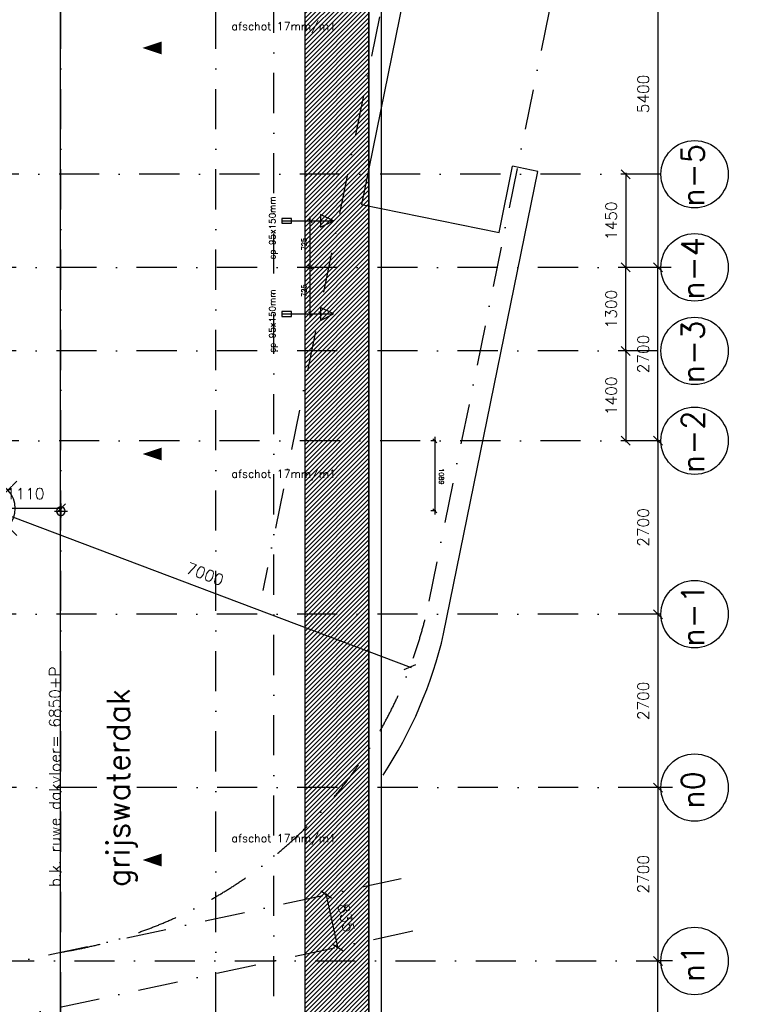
# Model space of a CAD drawing. Extents: x -33346 to 151546, y -8083 to 129543.
# Tile 65 of 68: x 44840 to 56081, y 66172 to 81503. Entities that reach past the tile are written whole.
import ezdxf

# ---------------------------------------------------------------- set-up
doc = ezdxf.new("R2010")
doc.units = 0
doc.header["$LTSCALE"] = 50
doc.header["$MEASUREMENT"] = 0
doc.header["$PDSIZE"] = -1
for name, pattern in [('HIDDEN2', [0.1875, 0.125, -0.0625]), ('XREF2$0$DASHDOT', [25, 12.5, -6.25, 0, -6.25]), ('XREF2$0$DD1', [2.66667, 1.66667, -0.5, 0, -0.5])]:
    doc.linetypes.add(name, pattern=pattern)
doc.layers.get('0').update_dxf_attribs({"linetype": 'CONTINUOUS'})
doc.layers.get('DEFPOINTS').update_dxf_attribs({"linetype": 'CONTINUOUS'})
for name, color, linetype in [('_ARCHIEFKASTEN', 1, 'CONTINUOUS'), ('A--L02-A3-_LOGO', 3, 'CONTINUOUS'), ('A--L21A4_BUITENWAND', 4, 'CONTINUOUS'), ('A--L22AC1_BINNENWAND', 1, 'HIDDEN2'), ('A--L27-A2-_DAKEN', 2, 'CONTINUOUS'), ('A--L27A1_DAKEN', 1, 'CONTINUOUS'), ('A--L52--', 7, 'CONTINUOUS'), ('A--L52--_F123-', 7, 'CONTINUOUS'), ('A--M$1A-_F123-', 1, 'CONTINUOUS'), ('A--M1$A-_F123-', 1, 'CONTINUOUS'), ('A--T$1A-25_TEKST', 2, 'CONTINUOUS'), ('A--T01A-25_TEKST', 2, 'CONTINUOUS'), ('A--T01A-35_TEKST', 3, 'CONTINUOUS'), ('A--T01A-70_TEKST', 5, 'CONTINUOUS'), ('XREF2$0$A--L$7A-_STRAMIEN', 1, 'XREF2$0$DASHDOT'), ('XREF2$0$A--L$7A1-_STRAMIEN', 1, 'CONTINUOUS'), ('XREF2$0$A--L$7A3-_STRAMIEN', 3, 'CONTINUOUS'), ('XREF2$0$A--L90--_F---402', 250, 'CONTINUOUS'), ('XREF2$0$A--L90--_F-23-', 7, 'CONTINUOUS'), ('XREF2$0$A--L90--_F123-', 7, 'CONTINUOUS'), ('XREF2$0$A--M$1A-_F123-', 1, 'CONTINUOUS'), ('XREF2$0$STRAMIEN', 1, 'XREF2$0$DD1')]:
    doc.layers.add(name, color=color, linetype=linetype)
doc.styles.add('ALFA-0_25', font='ROMANS')
doc.styles.add('B-01', font='SIMPLEX.SHX', dxfattribs={"width": 0.8, "height": 4.5})
doc.styles.add('HIEMSTRA', font='romans.shx')
doc.styles.add('XREF2$0$HIEMSTRA', font='romans.shx')
doc.dimstyles.new('STANDARD$0', dxfattribs={"dimscale": 50, "dimtxt": 2.5, "dimasz": 2, "dimexe": 2, "dimexo": 0, "dimgap": 2, "dimtad": 1, "dimdec": 0, "dimzin": 0, "dimtxsty": 'ALFA-0_25', "dimblk1": 'OBLIQUE', "dimblk2": 'OBLIQUE', "dimsah": 1, "dimcen": -3, "dimdle": 2, "dimclrd": 1, "dimclre": 1, "dimclrt": 2, "dimazin": 3, "dimtfac": 0.666667, "dimtofl": 0, "dimtmove": 0, "dimatfit": 3, "dimtvp": 0.833333, "dimtolj": 1, "dimtzin": 0})
doc.dimstyles.new('XREF2$0$STANDARD', dxfattribs={"dimscale": 70, "dimtxt": 2.5, "dimasz": 2, "dimexe": 0.3, "dimexo": 0.3, "dimgap": 2, "dimtad": 1, "dimdec": 0, "dimzin": 0, "dimtxsty": 'XREF2$0$HIEMSTRA', "dimblk1": 'XREF2$0$_OBLIQUE', "dimblk2": 'XREF2$0$_OBLIQUE', "dimsah": 1, "dimcen": -0.09, "dimdle": 0.3, "dimclrd": 1, "dimclre": 1, "dimclrt": 4, "dimazin": 3, "dimtfac": 1, "dimtdec": 4, "dimtix": 1, "dimtofl": 0, "dimtmove": 0, "dimatfit": 3, "dimtvp": 625, "dimtolj": 1, "dimtzin": 0})

# ---------------------------------------------------------------- blocks, each defined once
blk = doc.blocks.new('XREF2$0$_OBLIQUE')
at = {"color": 0, "linetype": 'BYBLOCK'}
blk.add_line((-0.5, -0.5), (0.5, 0.5), dxfattribs=at)
blk = doc.blocks.new('*D985')
at = {"color": 1, "linetype": 'BYBLOCK'}
for p, q in [((-20537, 50800), (-21038, 50800)), ((-21017, 50821), (-21017, 45379)), ((-20810, 45400), (-21038, 45400))]:
    blk.add_line(p, q, dxfattribs=at)
at = {"layer": 'DEFPOINTS', "color": 0, "linetype": 'BYBLOCK'}
for p in [(-20516, 50800), (-21017, 45400), (-20789, 45400)]:
    blk.add_point(p, dxfattribs=at)
at = {"color": 1, "linetype": 'BYBLOCK', "xscale": 140, "yscale": 140, "zscale": 140}
for p, rotation in [((-21017, 50800), 90), ((-21017, 45400), 270)]:
    blk.add_blockref('XREF2$0$_OBLIQUE', p, dxfattribs=dict(at, rotation=rotation))
at = {"color": 4, "linetype": 'BYBLOCK', "insert": (-21245, 48100), "char_height": 175, "attachment_point": 5, "rotation": 90, "style": 'XREF2$0$HIEMSTRA'}
blk.add_mtext('\\A1;5400', dxfattribs=at)
blk = doc.blocks.new('*D986')
at = {"color": 1, "linetype": 'BYBLOCK'}
for p, q in [((-21454, 46871), (-21454, 45379)), ((-21433, 46850), (-21433, 46850)), ((-21433, 45400), (-21433, 45400))]:
    blk.add_line(p, q, dxfattribs=at)
at = {"layer": 'DEFPOINTS', "color": 0, "linetype": 'BYBLOCK'}
for p in [(-21454, 46850), (-21454, 45400), (-21454, 45400)]:
    blk.add_point(p, dxfattribs=at)
at = {"color": 1, "linetype": 'BYBLOCK', "xscale": 140, "yscale": 140, "zscale": 140}
for p, rotation in [((-21454, 46850), 90), ((-21454, 45400), 270)]:
    blk.add_blockref('XREF2$0$_OBLIQUE', p, dxfattribs=dict(at, rotation=rotation))
at = {"color": 4, "linetype": 'BYBLOCK', "insert": (-21681, 46125), "char_height": 175, "attachment_point": 5, "rotation": 90, "style": 'XREF2$0$HIEMSTRA'}
blk.add_mtext('\\A1;1450', dxfattribs=at)
blk = doc.blocks.new('*D987')
at = {"color": 1, "linetype": 'BYBLOCK'}
for p, q in [((-21038, 42700), (-21038, 42700)), ((-21017, 42721), (-21017, 39979)), ((-20996, 40000), (-20996, 40000))]:
    blk.add_line(p, q, dxfattribs=at)
at = {"layer": 'DEFPOINTS', "color": 0, "linetype": 'BYBLOCK'}
for p in [(-21017, 42700), (-21017, 40000), (-21017, 40000)]:
    blk.add_point(p, dxfattribs=at)
at = {"color": 1, "linetype": 'BYBLOCK', "xscale": 140, "yscale": 140, "zscale": 140}
for p, rotation in [((-21017, 42700), 90), ((-21017, 40000), 270)]:
    blk.add_blockref('XREF2$0$_OBLIQUE', p, dxfattribs=dict(at, rotation=rotation))
at = {"color": 4, "linetype": 'BYBLOCK', "insert": (-21245, 41350), "char_height": 175, "attachment_point": 5, "rotation": 90, "style": 'XREF2$0$HIEMSTRA'}
blk.add_mtext('\\A1;2700', dxfattribs=at)
blk = doc.blocks.new('*D988')
at = {"color": 1, "linetype": 'BYBLOCK'}
for p, q in [((-21017, 40021), (-21017, 37279)), ((-20988, 40000), (-21038, 40000)), ((-20988, 37300), (-21038, 37300))]:
    blk.add_line(p, q, dxfattribs=at)
at = {"layer": 'DEFPOINTS', "color": 0, "linetype": 'BYBLOCK'}
for p in [(-20967, 40000), (-21017, 37300), (-20967, 37300)]:
    blk.add_point(p, dxfattribs=at)
at = {"color": 1, "linetype": 'BYBLOCK', "xscale": 140, "yscale": 140, "zscale": 140}
for p, rotation in [((-21017, 40000), 90), ((-21017, 37300), 270)]:
    blk.add_blockref('XREF2$0$_OBLIQUE', p, dxfattribs=dict(at, rotation=rotation))
at = {"color": 4, "linetype": 'BYBLOCK', "insert": (-21245, 38650), "char_height": 175, "attachment_point": 5, "rotation": 90, "style": 'XREF2$0$HIEMSTRA'}
blk.add_mtext('\\A1;2700', dxfattribs=at)
blk = doc.blocks.new('*D989')
at = {"color": 1, "linetype": 'BYBLOCK'}
for p, q in [((-20788, 37300), (-21038, 37300)), ((-21017, 37321), (-21017, 34579)), ((-20788, 34600), (-21038, 34600))]:
    blk.add_line(p, q, dxfattribs=at)
at = {"layer": 'DEFPOINTS', "color": 0, "linetype": 'BYBLOCK'}
for p in [(-20767, 37300), (-21017, 34600), (-20767, 34600)]:
    blk.add_point(p, dxfattribs=at)
at = {"color": 1, "linetype": 'BYBLOCK', "xscale": 140, "yscale": 140, "zscale": 140}
for p, rotation in [((-21017, 37300), 90), ((-21017, 34600), 270)]:
    blk.add_blockref('XREF2$0$_OBLIQUE', p, dxfattribs=dict(at, rotation=rotation))
at = {"color": 4, "linetype": 'BYBLOCK', "insert": (-21245, 35950), "char_height": 175, "attachment_point": 5, "rotation": 90, "style": 'XREF2$0$HIEMSTRA'}
blk.add_mtext('\\A1;2700', dxfattribs=at)
blk = doc.blocks.new('*D992')
at = {"color": 1, "linetype": 'BYBLOCK'}
for p, q in [((-20788, 34600), (-21038, 34600)), ((-21017, 31879), (-21017, 34621)), ((-20788, 31900), (-21038, 31900))]:
    blk.add_line(p, q, dxfattribs=at)
at = {"layer": 'DEFPOINTS', "color": 0, "linetype": 'BYBLOCK'}
for p in [(-21017, 34600), (-20767, 34600), (-20767, 31900)]:
    blk.add_point(p, dxfattribs=at)
at = {"color": 1, "linetype": 'BYBLOCK', "xscale": 140, "yscale": 140, "zscale": 140}
for p, rotation in [((-21017, 34600), 90), ((-21017, 31900), 270)]:
    blk.add_blockref('XREF2$0$_OBLIQUE', p, dxfattribs=dict(at, rotation=rotation))
at = {"color": 4, "linetype": 'BYBLOCK', "insert": (-21245, 33250), "char_height": 175, "attachment_point": 5, "rotation": 90, "style": 'XREF2$0$HIEMSTRA'}
blk.add_mtext('\\A1;2700', dxfattribs=at)
blk = doc.blocks.new('*D1043')
at = {"color": 1, "linetype": 'BYBLOCK'}
for p, q in [((-21017, 42679), (-21017, 45421)), ((-21017, 45400), (-20996, 45400)), ((-21017, 42700), (-20996, 42700))]:
    blk.add_line(p, q, dxfattribs=at)
at = {"layer": 'DEFPOINTS', "color": 0, "linetype": 'BYBLOCK'}
for p in [(-21038, 45400), (-21017, 45400), (-21038, 42700)]:
    blk.add_point(p, dxfattribs=at)
at = {"color": 1, "linetype": 'BYBLOCK', "xscale": 140, "yscale": 140, "zscale": 140}
for p, rotation in [((-21017, 45400), 90), ((-21017, 42700), 270)]:
    blk.add_blockref('XREF2$0$_OBLIQUE', p, dxfattribs=dict(at, rotation=rotation))
at = {"color": 4, "linetype": 'BYBLOCK', "insert": (-21245, 44050), "char_height": 175, "attachment_point": 5, "rotation": 90, "style": 'XREF2$0$HIEMSTRA'}
blk.add_mtext('\\A1;2700', dxfattribs=at)
blk = doc.blocks.new('*D1044')
at = {"color": 1, "linetype": 'BYBLOCK'}
for p, q in [((-21454, 44079), (-21454, 45421)), ((-21433, 44100), (-21433, 44100))]:
    blk.add_line(p, q, dxfattribs=at)
at = {"layer": 'DEFPOINTS', "color": 0, "linetype": 'BYBLOCK'}
for p in [(-21454, 45400), (-21454, 45400), (-21454, 44100)]:
    blk.add_point(p, dxfattribs=at)
at = {"color": 1, "linetype": 'BYBLOCK', "xscale": 140, "yscale": 140, "zscale": 140}
for p, rotation in [((-21454, 45400), 90), ((-21454, 44100), 270)]:
    blk.add_blockref('XREF2$0$_OBLIQUE', p, dxfattribs=dict(at, rotation=rotation))
at = {"color": 4, "linetype": 'BYBLOCK', "insert": (-21681, 44750), "char_height": 175, "attachment_point": 5, "rotation": 90, "style": 'XREF2$0$HIEMSTRA'}
blk.add_mtext('\\A1;1300', dxfattribs=at)
blk = doc.blocks.new('*D1045')
at = {"color": 1, "linetype": 'BYBLOCK'}
for p, q in [((-21475, 44100), (-21475, 44100)), ((-21454, 44121), (-21454, 42679))]:
    blk.add_line(p, q, dxfattribs=at)
at = {"layer": 'DEFPOINTS', "color": 0, "linetype": 'BYBLOCK'}
for p in [(-21454, 44100), (-21454, 42700), (-21454, 42700)]:
    blk.add_point(p, dxfattribs=at)
at = {"color": 1, "linetype": 'BYBLOCK', "xscale": 140, "yscale": 140, "zscale": 140}
for p, rotation in [((-21454, 44100), 90), ((-21454, 42700), 270)]:
    blk.add_blockref('XREF2$0$_OBLIQUE', p, dxfattribs=dict(at, rotation=rotation))
at = {"color": 4, "linetype": 'BYBLOCK', "insert": (-21681, 43400), "char_height": 175, "attachment_point": 5, "rotation": 90, "style": 'XREF2$0$HIEMSTRA'}
blk.add_mtext('\\A1;1400', dxfattribs=at)
blk = doc.blocks.new('*D1071')
at = {"layer": 'DEFPOINTS', "color": 0}
for p in [(-24633, 35073), (-36077, 32360), (-39925, 31900), (-20830, 31900), (-39925, 31762)]:
    blk.add_point(p, dxfattribs=at)
at = {"layer": 'XREF2$0$A--M$1A-_F123-', "color": 1}
blk.add_arc((-39290, 31900), 3245, 0, 12.2171, dxfattribs=at)
at = {"layer": 'XREF2$0$A--M$1A-_F123-', "color": 1, "xscale": 140, "yscale": 140, "zscale": 140}
for p, rotation in [((-36118, 32587), 102.2170765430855), ((-36045, 31900), 270)]:
    blk.add_blockref('XREF2$0$_OBLIQUE', p, dxfattribs=dict(at, rotation=rotation))
at = {"layer": 'XREF2$0$A--M$1A-_F123-', "color": 4, "insert": (-35837, 31728), "char_height": 175, "attachment_point": 5, "rotation": 87.1431, "style": 'XREF2$0$HIEMSTRA'}
blk.add_mtext('\\A1;12.22°', dxfattribs=at)
blk = doc.blocks.new('*D1072')
at = {"layer": 'DEFPOINTS', "color": 0}
for p in [(-25974, 35638), (-25828, 34815), (-25797, 34821)]:
    blk.add_point(p, dxfattribs=at)
at = {"layer": 'XREF2$0$A--M$1A-_F123-', "color": 1}
for p, q in [((-25994, 35633), (-26026, 35626)), ((-26010, 35651), (-25824, 34794)), ((-25818, 34817), (-25849, 34810))]:
    blk.add_line(p, q, dxfattribs=at)
at = {"layer": 'XREF2$0$A--M$1A-_F123-', "color": 1, "xscale": 140, "yscale": 140, "zscale": 140}
for p, rotation in [((-26005, 35631), 102.2170765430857), ((-25828, 34815), 282.2170765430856)]:
    blk.add_blockref('XREF2$0$_OBLIQUE', p, dxfattribs=dict(at, rotation=rotation))
at = {"layer": 'XREF2$0$A--M$1A-_F123-', "color": 4, "insert": (-25694, 35271), "char_height": 175, "attachment_point": 5, "rotation": 282.2171, "style": 'XREF2$0$HIEMSTRA'}
blk.add_mtext('\\A1;835', dxfattribs=at)
blk = doc.blocks.new('*D1081')
at = {"layer": 'DEFPOINTS', "color": 0}
for p in [(-31246, 41648), (-24697, 39177), (-24697, 39177)]:
    blk.add_point(p, dxfattribs=at)
at = {"layer": 'XREF2$0$A--M$1A-_F123-', "color": 1}
blk.add_line((-31266, 41655), (-24677, 39170), dxfattribs=at)
at = {"layer": 'XREF2$0$A--M$1A-_F123-', "color": 1, "xscale": 140, "yscale": 140, "zscale": 140}
for p, rotation in [((-31246, 41648), 159.3293785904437), ((-24697, 39177), 339.3293785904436)]:
    blk.add_blockref('XREF2$0$_OBLIQUE', p, dxfattribs=dict(at, rotation=rotation))
at = {"layer": 'XREF2$0$A--M$1A-_F123-', "color": 4, "insert": (-27891, 40625), "char_height": 175, "attachment_point": 5, "rotation": 339.3294, "style": 'XREF2$0$HIEMSTRA'}
blk.add_mtext('\\A1;7000', dxfattribs=at)
blk = doc.blocks.new('XREF2$0$S090024-')
at = {"layer": 'XREF2$0$A--L90--_F---402', "linetype": 'CONTINUOUS'}
for points in [[(-0.000001, 5.999999), (-0.000001, -6)], [(-6.000001, 0), (5.999999, 0)]]:
    blk.add_lwpolyline(points, dxfattribs=at)
blk.add_lwpolyline([(-4.000001, 0, 1), (3.999998, 0, 1)], format="xyb", close=True, dxfattribs=at)
at = {"layer": 'XREF2$0$A--L90--_F-23-', "color": 255}
blk.add_circle((0, 0), 0.0123, dxfattribs=at)
at = {"layer": 'XREF2$0$A--L90--_F123-', "color": 2, "linetype": 'CONTINUOUS'}
for points in [[(-0.000001, 5.999999), (-0.000001, -6)], [(-6.000001, 0), (5.999999, 0)]]:
    blk.add_lwpolyline(points, dxfattribs=at)
blk.add_lwpolyline([(-4.000001, 0, 1), (3.999998, 0, 1)], format="xyb", close=True, dxfattribs=at)
blk = doc.blocks.new('*D1083')
at = {"layer": 'DEFPOINTS', "color": 0}
for p in [(-31246, 41743), (-30135, 41743), (-30135, 41648)]:
    blk.add_point(p, dxfattribs=at)
at = {"layer": 'XREF2$0$A--M$1A-_F123-', "color": 1}
for p, q in [((-31246, 41722), (-31246, 41627)), ((-30135, 41722), (-30135, 41627)), ((-31267, 41648), (-30114, 41648))]:
    blk.add_line(p, q, dxfattribs=at)
at = {"layer": 'XREF2$0$A--M$1A-_F123-', "color": 1, "xscale": 140, "yscale": 140, "zscale": 140, "rotation": 180}
blk.add_blockref('XREF2$0$_OBLIQUE', (-31246, 41648), dxfattribs=at)
at = {"layer": 'XREF2$0$A--M$1A-_F123-', "color": 1, "xscale": 140, "yscale": 140, "zscale": 140}
blk.add_blockref('XREF2$0$_OBLIQUE', (-30135, 41648), dxfattribs=at)
at = {"layer": 'XREF2$0$A--M$1A-_F123-', "color": 4, "insert": (-30691, 41876), "char_height": 175, "attachment_point": 5, "style": 'XREF2$0$HIEMSTRA'}
blk.add_mtext('\\A1;1110', dxfattribs=at)
blk = doc.blocks.new('_OBLIQUE')
at = {"color": 0, "linetype": 'BYBLOCK'}
blk.add_line((-0.5, -0.5), (0.5, 0.5), dxfattribs=at)
blk = doc.blocks.new('*D468')
at = {"color": 1, "linetype": 'BYBLOCK'}
for p, q in [((51306, 75007), (51306, 73797)), ((51322, 74947), (51246, 74947)), ((51322, 73857), (51246, 73857))]:
    blk.add_line(p, q, dxfattribs=at)
at = {"layer": 'DEFPOINTS', "color": 0, "linetype": 'BYBLOCK'}
for p in [(51322, 74947), (51306, 73857), (51322, 73857)]:
    blk.add_point(p, dxfattribs=at)
at = {"color": 1, "linetype": 'BYBLOCK', "xscale": 60, "yscale": 60, "zscale": 60}
for p, rotation in [((51306, 74947), 90.00013876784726), ((51306, 73857), 270.0001387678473)]:
    blk.add_blockref('_OBLIQUE', p, dxfattribs=dict(at, rotation=rotation))
at = {"color": 2, "linetype": 'BYBLOCK', "insert": (51410, 74393), "char_height": 75, "attachment_point": 5, "rotation": 270.0001, "style": 'ALFA-0_25'}
blk.add_mtext('\\A1;1089', dxfattribs=at)
blk = doc.blocks.new('SPUWER01')
at = {"layer": 'A--L27-A2-_DAKEN'}
blk.add_line((-75, 0), (728, 0), dxfattribs=at)
for points in [[(-75, 38), (-75, -38), (75, -38), (75, 38)], [(728, 0), (728, 0), (528, 100), (528, -100)]]:
    blk.add_lwpolyline(points, close=True, dxfattribs=at)
at = {"layer": 'A--T$1A-25_TEKST', "style": 'B-01'}
blk.add_text('sp 95x150mm', height=100, rotation=90.0175, dxfattribs=at).set_placement((-174, -601))
blk = doc.blocks.new('*D503')
at = {"layer": 'A--M$1A-_F123-', "color": 1}
for p, q in [((49305, 78372), (49426, 78372)), ((49366, 77587), (49366, 78432)), ((49305, 77647), (49426, 77647))]:
    blk.add_line(p, q, dxfattribs=at)
at = {"layer": 'DEFPOINTS', "color": 0}
for p in [(49305, 78372), (49366, 78372), (49305, 77647)]:
    blk.add_point(p, dxfattribs=at)
at = {"layer": 'A--M$1A-_F123-', "color": 1, "xscale": 60, "yscale": 60, "zscale": 60}
for p, rotation in [((49366, 78372), 90), ((49366, 77647), 270)]:
    blk.add_blockref('_OBLIQUE', p, dxfattribs=dict(at, rotation=rotation))
at = {"layer": 'A--M$1A-_F123-', "color": 2, "insert": (49268, 78009), "char_height": 75, "attachment_point": 5, "rotation": 90, "style": 'ALFA-0_25'}
blk.add_mtext('\\A1;725', dxfattribs=at)
blk = doc.blocks.new('*D504')
at = {"layer": 'A--M$1A-_F123-', "color": 1}
for p, q in [((49305, 77647), (49426, 77647)), ((49366, 76862), (49366, 77707)), ((49305, 76922), (49426, 76922))]:
    blk.add_line(p, q, dxfattribs=at)
at = {"layer": 'DEFPOINTS', "color": 0}
for p in [(49305, 77647), (49366, 77647), (49305, 76922)]:
    blk.add_point(p, dxfattribs=at)
at = {"layer": 'A--M$1A-_F123-', "color": 1, "xscale": 60, "yscale": 60, "zscale": 60}
for p, rotation in [((49366, 77647), 90), ((49366, 76922), 270)]:
    blk.add_blockref('_OBLIQUE', p, dxfattribs=dict(at, rotation=rotation))
at = {"layer": 'A--M$1A-_F123-', "color": 2, "insert": (49268, 77284), "char_height": 75, "attachment_point": 5, "rotation": 90, "style": 'ALFA-0_25'}
blk.add_mtext('\\A1;725', dxfattribs=at)
blk = doc.blocks.new('S050003-')
at = {"layer": 'A--L52--_F123-', "color": 1, "linetype": 'CONTINUOUS'}
for points in [[(0, 0), (2, 0)], [(1, 1), (1, -1)]]:
    blk.add_lwpolyline(points, dxfattribs=at)
blk.add_lwpolyline([(0.33, 0, 1), (1.67, 0, 1)], format="xyb", close=True, dxfattribs=at)
blk = doc.blocks.new('XREF2')
at = {"layer": 'XREF2$0$A--L$7A-_STRAMIEN'}
for p, q in [((-19536.557, 64086.97), (-24443.109, 39999.999)), ((-22177.023, 63998.514), (-26990.45, 40368.709)), ((-26819.938, 9050), (-26819.938, 63335.256)), ((-30134.938, 23800), (-30134.938, 63128.251)), ((-27719.938, 23800), (-27719.938, 63128.251)), ((-20789.004, 46850.002), (-39925.329, 46850.002)), ((-20830.441, 45399.999), (-39925.329, 45400.003)), ((-20830.441, 44099.557), (-39925.329, 44099.56)), ((-20789.004, 42699.999), (-39925.329, 42700.003)), ((-20830.441, 39999.998), (-39925.329, 40000.004)), ((-20827.564, 37300), (-39925.329, 37300)), ((-39925.329, 34600), (-20830.441, 34600))]:
    blk.add_line(p, q, dxfattribs=at)
blk.add_arc((-31246.376, 41647.894), 7000, 279.1359042, 346.3839955, dxfattribs=at)
at = {"layer": 'XREF2$0$A--L$7A1-_STRAMIEN'}
for centre in [(-20264.004, 46850.002), (-20264.009, 45399.999), (-20264.008, 44099.557), (-20264.009, 42699.999), (-20264.011, 39999.998), (-20264.007, 37300), (-20264.007, 34600)]:
    blk.add_circle(centre, 525, dxfattribs=at)
at = {"layer": 'XREF2$0$STRAMIEN', "linetype": 'XREF2$0$DASHDOT'}
for p, q in [((-40105.653, 32577.837), (-24813.603, 35888.866)), ((-39925.329, 31762.425), (-24633.28, 35073.454))]:
    blk.add_line(p, q, dxfattribs=at)
at = {"layer": 'XREF2$0$STRAMIEN', "linetype": 'XREF2$0$DASHDOT', "xscale": 100, "yscale": 100, "rotation": 315}
blk.add_blockref('XREF2$0$S090024-', (-31246.376, 41647.894), dxfattribs=at)
at = {"layer": 'XREF2$0$A--L$7A3-_STRAMIEN', "style": 'XREF2$0$HIEMSTRA'}
for s, p in [('n-5', (-20116.556, 46346.133)), ('n-4', (-20116.56, 44896.13)), ('n-3', (-20116.56, 43595.688)), ('n-2', (-20116.561, 42196.13)), ('n-1', (-20116.562, 39496.129)), ('n0', (-20116.559, 36969.899)), ('n1', (-20116.559, 34269.899))]:
    blk.add_text(s, height=350, rotation=90, dxfattribs=at).set_placement(p)
at = {"layer": 'XREF2$0$A--M$1A-_F123-', "linetype": 'CONTINUOUS'}
for base, p1, p2, picture, middle, set_off in [((-20836.185, 45399.999), (-20334.73, 50799.999), (-20607.846, 45399.999), '*D985', (-21063.685, 48099.999), (181.162, 0)), ((-21336.185, 45399.999), (-21336.185, 46850.002), (-21336.185, 45399.999), '*D986', (-21563.685, 46125.001), (117.56, 0)), ((-20836.185, 39999.999), (-20836.185, 42699.999), (-20836.186, 39999.999), '*D987', (-21063.685, 41349.999), (181.162, 0)), ((-20836.185, 37300), (-20786.039, 39999.999), (-20786.039, 37300), '*D988', (-21063.685, 38649.999), (181.162, 0)), ((-20836.185, 34600), (-20585.457, 37300), (-20585.457, 34600), '*D989', (-21063.685, 35950), (181.162, 0)), ((-20836.185, 34600), (-20585.457, 31900), (-20585.457, 34600), '*D992', (-21063.685, 33250), (181.162, 0))]:
    dim = blk.add_linear_dim(base=base, p1=p1, p2=p2, angle=90, dimstyle='XREF2$0$STANDARD', dxfattribs=at)
    dim.commit()
    dim.dimension.update_dxf_attribs({"geometry": picture, "text_midpoint": middle, "insert": set_off})
at = {"layer": 'XREF2$0$A--M$1A-_F123-'}
for base, p1, p2, picture, middle, set_off in [((-21336.185, 45399.999), (-21336.185, 44099.558), (-21336.185, 45399.999), '*D1044', (-21563.685, 44749.778), (117.56, 0)), ((-20836.185, 45400), (-20857.185, 42699.999), (-20857.185, 45400), '*D1043', (-21063.685, 44049.999), (181.162, 0)), ((-21336.185, 42699.999), (-21336.185, 44099.558), (-21336.185, 42699.999), '*D1045', (-21563.685, 43399.778), (117.56, 0))]:
    dim = blk.add_linear_dim(base=base, p1=p1, p2=p2, angle=90, dimstyle='XREF2$0$STANDARD', dxfattribs=at)
    dim.commit()
    dim.dimension.update_dxf_attribs({"geometry": picture, "text_midpoint": middle, "insert": set_off})
dim = blk.add_linear_dim(base=(-30134.938, 41648.305), p1=(-31246.376, 41742.888), p2=(-30134.938, 41742.888), text='1110', dimstyle='XREF2$0$STANDARD', override={"dimcen": -0.09}, dxfattribs=at)
dim.commit()
dim.dimension.update_dxf_attribs({"geometry": '*D1083', "text_midpoint": (-30690.657, 41875.805)})
for p1, p2, distance, picture, middle in [((-31246.376, 41647.894), (-24697, 39176.928), 0, '*D1081', (-27891.381, 40625.266)), ((-25973.863, 35637.647), (-25797.141, 34821.456), -32.053, '*D1072', (-25694.481, 35270.911))]:
    dim = blk.add_aligned_dim(p1=p1, p2=p2, distance=distance, dimstyle='XREF2$0$STANDARD', override={"dimcen": -0.09}, dxfattribs=at)
    dim.commit()
    dim.dimension.update_dxf_attribs({"geometry": picture, "text_midpoint": middle})
dim = blk.add_angular_dim_2l(base=(-36077.43, 32359.766), line1=((-39925.329, 31762.425), (-24633.28, 35073.454)), line2=((-39925.329, 31900), (-20830.441, 31900)), dimstyle='XREF2$0$STANDARD', override={"dimdec": 2, "dimadec": 2}, dxfattribs=at)
dim.commit()
dim.dimension.update_dxf_attribs({"geometry": '*D1071', "text_midpoint": (-35836.914, 31727.683), "dimtype": 130})

msp = doc.modelspace()

# ---------------------------------------------------------------- hatches: boundary and pattern name
at = {"layer": 'A--L02-A3-_LOGO'}
h = msp.add_hatch(dxfattribs=at)
h.set_pattern_fill('ALFALINE', color=1, scale=50, style=0)
h.set_pattern_definition([(45, (0, 0), (-35.35534, 35.35534), [])])
h.paths.add_polyline_path([(41672.8, 92453.4), (41671.1, 91422.1), (49280.1, 89388.2), (49280.1, 45782.7), (50280.1, 45782.7), (50280.1, 90149.5)])

# ---------------------------------------------------------------- linework, layer by layer
at = {"layer": '_ARCHIEFKASTEN'}
for points in [[(51405.1, 84723.7), (50163.2, 78627.1), (52308.7, 78190.1)], [(52308.7, 78190.1), (52518.6, 79220.5)]]:
    msp.add_lwpolyline(points, dxfattribs=at)
msp.add_lwpolyline([(50499.2, 69739.6, 0.0891786), (51443.8, 71940.3), (52910.6, 79140.7), (52518.6, 79220.5)], format="xyb", dxfattribs=at)
at = {"layer": 'A--L21A4_BUITENWAND', "linetype": 'CONTINUOUS'}
msp.add_line((50468.1, 90301.5), (50468.1, 45636.2), dxfattribs=at)
at = {"layer": 'A--L21A4_BUITENWAND', "color": 2, "linetype": 'CONTINUOUS'}
msp.add_line((50280.1, 90149.5), (50280.1, 45782.7), dxfattribs=at)
at = {"layer": 'A--L27A1_DAKEN'}
msp.add_line((45468.1, 86484.2), (45468.1, 47862), dxfattribs=at)
msp.add_lwpolyline([(41672.8, 92453.4), (41671.1, 91422.1), (49280.1, 89388.2), (49280.1, 45782.7), (50280.1, 45782.7), (50280.1, 90149.5)], close=True, dxfattribs=at)
for points in [[(50136.4, 81063, 0, 0, 0), (46751.5, 81063, 0, 200, 0), (47051.5, 81063, 0, 0, 0)], [(50136.4, 74740.9, 0, 0, 0), (46751.5, 74740.9, 0, 200, 0), (47051.5, 74740.9, 0, 0, 0)], [(50136.4, 68418.8, 0, 0, 0), (46751.5, 68418.8, 0, 200, 0), (47051.5, 68418.8, 0, 0, 0)]]:
    msp.add_lwpolyline(points, format="xyseb", dxfattribs=at)

# ---------------------------------------------------------------- block references
at = {"layer": 'A--L22AC1_BINNENWAND'}
for p in [(48999.4, 78371.9), (48999.4, 76921.9)]:
    msp.add_blockref('SPUWER01', p, dxfattribs=at)
at = {"layer": 'A--L52--', "xscale": 100, "yscale": 100, "zscale": 100}
msp.add_blockref('S050003-', (45382.4, 73852.8), dxfattribs=at)
at = {"layer": 'A--T01A-70_TEKST', "color": 4}
msp.add_blockref('XREF2', (75617.3, 32246.9), dxfattribs=at)

# ---------------------------------------------------------------- texts
at = {"layer": 'A--T01A-25_TEKST', "style": 'HIEMSTRA'}
for p in [(48138.6, 81339.5), (48138.6, 74371.1), (48138.6, 68695.2)]:
    msp.add_text('afschot 17mm/m1', height=125, dxfattribs=at).set_placement(p)
at = {"layer": 'A--T01A-35_TEKST', "style": 'HIEMSTRA'}
msp.add_text('b.k. ruwe dakvloer= 6850+P', height=175, rotation=90, dxfattribs=at).set_placement((45476.2, 67997.4))
at = {"layer": 'A--T01A-70_TEKST', "style": 'HIEMSTRA'}
msp.add_text('grijswaterdak', height=350, rotation=90, dxfattribs=at).set_placement((46549.1, 67997.4))

# ---------------------------------------------------------------- dimensions: what is measured, and where the dimension line sits
at = {"layer": 'A--M$1A-_F123-'}
for base, p1, p2, picture, middle in [((49365.9, 78371.9), (49305.1, 77646.9), (49305.1, 78371.9), '*D503', (49268.4, 78009.4)), ((49365.9, 77646.9), (49305.1, 76921.9), (49305.1, 77646.9), '*D504', (49268.4, 77284.4))]:
    dim = msp.add_linear_dim(base=base, p1=p1, p2=p2, angle=90, dimstyle='STANDARD$0', override={"dimscale": 30}, dxfattribs=at)
    dim.commit()
    dim.dimension.update_dxf_attribs({"geometry": picture, "text_midpoint": middle})
at = {"layer": 'A--M1$A-_F123-'}
dim = msp.add_linear_dim(base=(51306.4, 73857.5), p1=(51322.2, 74946.9), p2=(51322.2, 73857.5), angle=270.00014, dimstyle='STANDARD$0', override={"dimscale": 30, "dimblk1": 'OBLIQUE', "dimblk2": 'OBLIQUE'}, dxfattribs=at)
dim.commit()
dim.dimension.update_dxf_attribs({"geometry": '*D468', "text_midpoint": (51410, 74392.7), "dimtype": 161})

doc.saveas('drawing.dxf')
